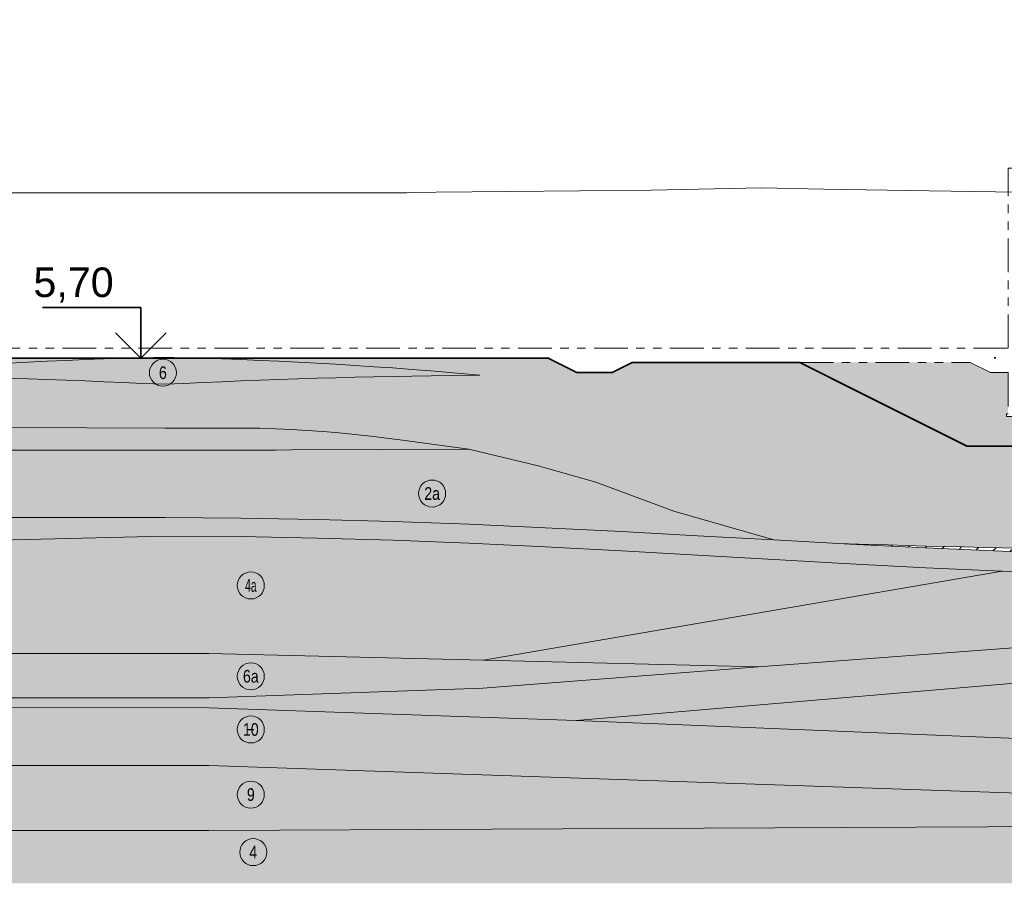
# Model space of a CAD drawing. Header units: millimetres. Extents: x 615418 to 955542, y 450519 to 646666.
# Tile 4 of 84: x 693842 to 752196, y 475635 to 526782. Entities that reach past the tile are written whole.
import ezdxf
from ezdxf.enums import TextEntityAlignment as Align

# ---------------------------------------------------------------- set-up
doc = ezdxf.new("R2010")
doc.units = ezdxf.units.MM
doc.linetypes.add('ACISOTGB', pattern=[9, 4, -1, 1, -1, 1, -1])
for name, color, linetype in [('00', 7, 'Continuous'), ('Bound', 7, 'Continuous'), ('C3D-Профиль', 7, 'Continuous'), ('Fill', 7, 'Continuous'), ('Бетон_условный', 7, 'Continuous'), ('отметки', 7, 'Continuous')]:
    doc.layers.add(name, color=color, linetype=linetype)
doc.layers.add('ИИ_ОФОРМЛЕНИЕ_015', color=7, linetype='Continuous', lineweight=15)
doc.styles.add('arial', font='arial.ttf')
doc.styles.get("Standard").update_dxf_attribs({"font": 'arial.ttf'})
pattern_1 = [(197.87055, (692.1, 696.6), (-2090.787921, -696.5901627), [8.1465, -22691.8873]), (197.87055, (347.1, 351.6), (-2090.787921, -696.5901627), [8.1465, -22691.8873]), (270, (339.4, 349.1), (696.9293, 4e-14), [8.146, -688.4443]), (270, (684.4, 694.1), (696.9293, 4e-14), [8.146, -688.4443]), (342.12945, (684.45, 685.95), (19514.0205961, -6269.3114633), [8.1465, -22691.8873]), (342.12945, (339.45, 340.95), (19514.0205961, -6269.3114633), [8.1465, -22691.8873]), (53.95936, (692.1, 683.4), (3484.646535, 4876.131138), [8.1465, -9468.1]), (53.95936, (347.1, 338.4), (3484.646535, 4876.131138), [8.1465, -9468.1]), (126.04064, (351.93, 345), (-2090.787921, 2786.36065), [8.146, -9468.1007]), (126.04064, (696.93, 690), (-2090.787921, 2786.36065), [8.146, -9468.1007])]
pattern_2 = [(90, (0, 12), (-375, 375), [16.5, -733.5]), (45, (0, 28.5), (-375, 375), [16.9706, -513.3595]), (0, (12, 40.5), (375, 375), [16.5, -733.5]), (315, (28.5, 40.5), (375, 375), [16.9706, -513.3595]), (90, (40.5, 12), (-375, 375), [16.5, -733.5]), (45, (28.5, 0), (-375, 375), [16.9706, -513.3595]), (0, (12, 0), (375, 375), [16.5, -733.5]), (315, (0, 12), (375, 375), [16.9706, -513.3595])]
pattern_3 = [(45, (0, 2100), (0, 3150), [1484.925, -2969.85]), (45, (2100, 0), (0, 3150), [1484.925, -2969.85]), (45, (0, 0), (0, 3150), [2121.3, -2333.473]), (45, (1500, 1500), (0, 3150), [2333.4, -2121.373]), (45, (1050, 0), (0, 3150), [2969.85, -1484.923]), (45, (0, 1050), (0, 3150), [2969.85, -1484.923])]
pattern_4 = [(0, (-18, 0), (0, 1400), [3266, 0]), (0, (-18, 466), (0, 1400), [3266, 0]), (0, (-18, 934), (0, 1400), [3266, 0])]

# ---------------------------------------------------------------- blocks, each defined once
blk = doc.blocks.new('круг6')
at = {"true_color": 0xffffff}
h = blk.add_hatch(color=7, dxfattribs=at)
edge = h.paths.add_edge_path()
edge.add_arc((0, 0), 0.8, 0, 360)
at = {"color": 7, "lineweight": 0}
blk.add_circle((0, 0), 0.8, dxfattribs=at)
at = {"color": 7, "lineweight": 0, "width": 0.8}
blk.add_text('6', height=0.75, dxfattribs=at).set_placement((0, 0), align=Align.MIDDLE_CENTER)
blk = doc.blocks.new('круг2_-32_')
at = {"true_color": 0xffffff}
h = blk.add_hatch(color=7, dxfattribs=at)
edge = h.paths.add_edge_path()
edge.add_arc((0, 0), 0.8, 0, 360)
at = {"color": 7, "lineweight": 0}
blk.add_circle((0, 0), 0.8, dxfattribs=at)
at = {"color": 7, "lineweight": 0, "width": 0.8}
blk.add_text('2а', height=0.75, dxfattribs=at).set_placement((0, 0), align=Align.MIDDLE_CENTER)
blk = doc.blocks.new('круг6_-32_')
at = {"true_color": 0xffffff}
h = blk.add_hatch(color=7, dxfattribs=at)
edge = h.paths.add_edge_path()
edge.add_arc((0, 0), 0.8, 0, 360)
at = {"color": 7, "lineweight": 0}
blk.add_circle((0, 0), 0.8, dxfattribs=at)
at = {"color": 7, "lineweight": 0, "width": 0.8}
blk.add_text('6а', height=0.75, dxfattribs=at).set_placement((0, 0), align=Align.MIDDLE_CENTER)
blk = doc.blocks.new('круг4_-32_')
at = {"true_color": 0xffffff}
h = blk.add_hatch(color=7, dxfattribs=at)
edge = h.paths.add_edge_path()
edge.add_arc((0, 0), 0.8, 0, 360)
at = {"color": 7, "lineweight": 0}
blk.add_circle((0, 0), 0.8, dxfattribs=at)
at = {"color": 7, "lineweight": 0, "width": 0.590909}
blk.add_text('4а', height=0.75, dxfattribs=at).set_placement((0, 0), align=Align.MIDDLE_CENTER)
blk = doc.blocks.new('круг10')
at = {"true_color": 0xffffff}
h = blk.add_hatch(color=7, dxfattribs=at)
edge = h.paths.add_edge_path()
edge.add_arc((0, 0), 0.8, 0, 360)
at = {"color": 7, "lineweight": 0}
blk.add_circle((0, 0), 0.8, dxfattribs=at)
at = {"color": 7, "lineweight": 0, "width": 0.8}
blk.add_text('10', height=0.75, dxfattribs=at).set_placement((0, 0), align=Align.MIDDLE_CENTER)
blk = doc.blocks.new('круг9')
at = {"true_color": 0xffffff}
h = blk.add_hatch(color=7, dxfattribs=at)
edge = h.paths.add_edge_path()
edge.add_arc((0, 0), 0.8, 0, 360)
at = {"color": 7, "lineweight": 0}
blk.add_circle((0, 0), 0.8, dxfattribs=at)
at = {"color": 7, "lineweight": 0, "width": 0.8}
blk.add_text('9', height=0.75, dxfattribs=at).set_placement((0, 0), align=Align.MIDDLE_CENTER)
blk = doc.blocks.new('круг4')
at = {"true_color": 0xffffff}
h = blk.add_hatch(color=7, dxfattribs=at)
edge = h.paths.add_edge_path()
edge.add_arc((0, 0), 0.8, 0, 360)
at = {"color": 7, "lineweight": 0}
blk.add_circle((0, 0), 0.8, dxfattribs=at)
at = {"color": 7, "lineweight": 0, "width": 0.8}
blk.add_text('4', height=0.75, dxfattribs=at).set_placement((0, 0), align=Align.MIDDLE_CENTER)
blk = doc.blocks.new('r3 red-1')
at = {"layer": 'Fill'}
h = blk.add_hatch(dxfattribs=at)
h.set_pattern_fill('GR38', color=256, scale=1500, style=0, pattern_type=2)
h.set_pattern_definition(pattern_3)
h.paths.add_polyline_path([(-64524, 13055), (-64524, 13385)], flags=17)
at = {"layer": 'Fill', "lineweight": 13}
h = blk.add_hatch(dxfattribs=at)
h.set_pattern_fill('GR29', color=256, scale=1500, pattern_type=2)
h.set_pattern_definition(pattern_1)
h.paths.add_polyline_path([(25049, 1527), (26698, 1768), (28448, 1850), (29295, 1835), (30043, 1821), (30790, 1806), (31537, 1792), (32284, 1773), (33031, 1755), (33778, 1736), (34525, 1718), (35272, 1695), (36019, 1673), (36766, 1651), (37513, 1628), (38260, 1603), (39007, 1577), (39754, 1551), (40500, 1525), (41247, 1497), (41994, 1468), (42741, 1440), (43488, 1412), (44235, 1381), (44982, 1350), (45729, 1320), (46475, 1289), (47222, 1257), (47969, 1226), (48716, 1194), (49463, 1162), (50209, 1130), (50965, 1090), (52460, 1090), (55449, 1090), (58438, 1090), (61427, 1090), (64416, 1090), (67405, 1090), (70394, 1090), (73583, 1090), (80763, 1083), (87343, 1082), (94223, 1071), (101103, 1058), (107983, 1041), (114863, 1022), (121743, 1003), (128623, 982), (135504, 962), (142384, 943), (149264, 927), (156144, 913), (163024, 903), (169904, 897), (176784, 895), (172034, 1333), (169443, 1568), (166852, 1803), (164262, 2054), (163333, 2144), (161671, 2305), (159080, 2556), (156490, 2807), (154073, 3047), (151308, 3320), (148718, 3577), (146127, 3833), (143536, 4084), (140946, 4335), (138355, 4586), (135764, 4837), (133174, 5072), (130583, 5307), (127992, 5542), (125402, 5777), (122954, 5974), (122954, 2750), (73514, 2750), (72514, 2250), (9174, 2250), (5974, 3850), (-5046, 3850), (-11746, 500), (-16746, 500), (-26646, 5450), (-36566, 5450), (-37766, 4850), (-39836, 4850), (-41536, 5700), (-83834, 5700), (-87236, 7061), (-118663, 5817), (-134595, 5817), (-134595, 1847), (-118663, 1836), (-78178, 1610), (-64279, 1560), (-63339, 1560), (-62400, 1560), (-61460, 1560), (-60521, 1560), (-59582, 1560), (-58642, 1560), (-57703, 1527), (-56764, 1480), (-55824, 1422), (-54885, 1354), (-53945, 1274), (-53006, 1184), (-52067, 1084), (-51127, 972), (-50188, 850), (-50188, 850), (-46255, 309), (-42151, -675), (-38717, -1641), (-34100, -3360), (-28183, -5060), (-24350, -5268), (-22549, -5328), (-21420, -5360), (-20292, -5392), (-19164, -5424), (-18035, -5450), (-16907, -5477), (-15778, -5504), (-14650, -5530), (-13522, -5550), (-12393, -5570), (-11265, -5590), (-10137, -5609), (-9009, -5621), (-7881, -5632), (-6752, -5643), (-5624, -5655), (-4496, -5657), (-3368, -5659), (-2240, -5661), (-1112, -5663), (16, -5654), (1144, -5646), (2272, -5638), (3615, -5629), (5250, -5548), (6900, -5307), (8550, -4916), (10200, -4393), (11849, -3760), (13499, -3046), (15149, -2281), (16799, -1499), (18449, -734), (20099, -20), (21749, 613), (23399, 1136)])
at = {"layer": 'Fill'}
h = blk.add_hatch(dxfattribs=at)
h.set_pattern_fill('GR29', color=256, scale=1500, style=0, pattern_type=2)
h.set_pattern_definition(pattern_1)
h.paths.add_polyline_path([(-14880, 5824, -1), (-15255, 5824, -1)], flags=16)
h.paths.add_polyline_path([(-15225, 5654), (-14911, 5654), (-14911, 5990), (-15225, 5990)], flags=24)
h = blk.add_hatch(dxfattribs=at)
h.set_pattern_fill('GR28', color=256, scale=1500, pattern_type=2)
h.set_pattern_definition(pattern_2)
h.paths.add_polyline_path([(-50182, 850), (-51127, 972), (-52067, 1084), (-53006, 1184), (-53945, 1274), (-54885, 1354), (-55824, 1422), (-56764, 1480), (-57703, 1527), (-58642, 1560), (-59582, 1560), (-60521, 1560), (-61460, 1560), (-62400, 1560), (-63339, 1560), (-64279, 1560), (-78178, 1610), (-118663, 1836), (-134595, 1847), (-134595, 569), (-118663, 569), (-78178, 260), (-75598, 260), (-72818, 260), (-70038, 260), (-67259, 260), (-64279, 260), (-63339, 260), (-62400, 260), (-61460, 260), (-60521, 260), (-59582, 260), (-58642, 260), (-57703, 260), (-56764, 276), (-46255, 309)])
at = {"layer": 'Fill', "lineweight": 13}
h = blk.add_hatch(dxfattribs=at)
h.set_pattern_fill('GR30', color=256, scale=1500, pattern_type=2)
h.set_pattern_definition([(197.866148, (237.075, 241.89), (-1469.25, -489.3829239), [8.8168, -15942.6809]), (197.866148, (484.575, 489.39), (-1469.25, -489.3829239), [8.8168, -15942.6809]), (270, (476.18, 486.66), (489.75, 3e-14), [8.8168, -480.566]), (270, (228.68, 239.16), (489.75, 3e-14), [8.8168, -480.566]), (342.133852, (228.75, 230.4), (13713.0000001, -4404.4463148), [8.817, -15942.6807]), (342.133852, (476.25, 477.9), (13713.0000001, -4404.4463148), [8.817, -15942.6807]), (53.95219, (237, 227.55), (2448.75, 3425.680467), [8.817, -6649.238]), (53.95219, (484.5, 475.05), (2448.75, 3425.680467), [8.817, -6649.238]), (126.04781, (489.75, 482.25), (-1469.25, 1957.531695), [8.8168, -6649.2382]), (126.04781, (242.25, 234.75), (-1469.25, 1957.531695), [8.8168, -6649.2382])])
h.paths.add_polyline_path([(-38717, -1641), (-42151, -675), (-46255, 309), (-56764, 276), (-57703, 260), (-58642, 260), (-59582, 260), (-60521, 260), (-61460, 260), (-62400, 260), (-63339, 260), (-64279, 260), (-67259, 260), (-70038, 260), (-72818, 260), (-75598, 260), (-78178, 260), (-118663, 569), (-134595, 569), (-134595, -124), (-136095, -1124), (-133096, -2124), (-128207, -3373), (-118663, -3460), (-78178, -3740), (-74613, -3740), (-72818, -3740), (-70038, -3740), (-67259, -3740), (-64279, -3740), (-59767, -3766), (-55255, -3843), (-50743, -3968), (-46231, -4135), (-41719, -4337), (-37207, -4566), (-32695, -4810), (-28183, -5060), (-34100, -3360)])
h = blk.add_hatch(dxfattribs=at)
h.set_pattern_fill('GR29', color=256, scale=1500, pattern_type=2)
h.set_pattern_definition(pattern_1)
h.paths.add_polyline_path([(179453, -5719), (183822, -5441), (187329, -5228), (187329, -3124), (188829, -2124), (188277, -1940), (187329, -1976), (185131, -2060), (177231, -2321), (166866, -2707), (156501, -3121), (146137, -3544), (135772, -3957), (125407, -4343), (123888, -4394), (120218, -4575), (117627, -4687), (115037, -4798), (112446, -4894), (109855, -4989), (107265, -5085), (104674, -5180), (102083, -5255), (99492, -5331), (96902, -5406), (94311, -5482), (91720, -5535), (89129, -5588), (86538, -5641), (83947, -5694), (80763, -5810), (73583, -5810), (70394, -5810), (67405, -5810), (64416, -5810), (61427, -5810), (58438, -5810), (55449, -5810), (52460, -5810), (50966, -5810), (50191, -5881), (49445, -5938), (48699, -5994), (47953, -6050), (47207, -6106), (46461, -6162), (45715, -6216), (44969, -6270), (44223, -6324), (43477, -6378), (42731, -6428), (41985, -6478), (41239, -6528), (40493, -6578), (39746, -6624), (39000, -6669), (38254, -6714), (37508, -6760), (36761, -6799), (36015, -6838), (35268, -6878), (34522, -6917), (33775, -6950), (33029, -6982), (32282, -7015), (31536, -7048), (30789, -7073), (30042, -7099), (29295, -7124), (28423, -7151), (28358, -7150), (26698, -7152), (25049, -7158), (23399, -7167), (21749, -7180), (20099, -7195), (18449, -7212), (16799, -7231), (15149, -7249), (13499, -7268), (11849, -7285), (10200, -7300), (8550, -7313), (6900, -7322), (5250, -7328), (3500, -7330), (-1112, -7303), (-5624, -7222), (-10136, -7092), (-14648, -6918), (-19160, -6707), (-23671, -6470), (-28183, -6215), (-32695, -5955), (-37207, -5700), (-41719, -5463), (-46231, -5252), (-50743, -5078), (-55255, -4948), (-59767, -4867), (-64279, -4840), (-78178, -5183), (-109534, -5307), (-118663, -4749), (-128207, -3373), (-133094, -2124), (-134595, -3124), (-134595, -10840), (-118663, -11782), (-78178, -11778), (-61669, -11778), (-45376, -12175), (-29084, -12572), (-11350, -11256), (0, -10905), (3500, -10810), (28448, -10750), (31537, -10754), (34526, -10766), (37515, -10784), (40504, -10810), (43493, -10840), (46482, -10874), (49471, -10911), (52460, -10949), (55449, -10986), (58438, -11020), (61427, -11050), (64416, -11076), (67405, -11094), (70394, -11106), (73583, -11110), (80763, -11110), (118554, -11686)])
h = blk.add_hatch(dxfattribs=at)
h.set_pattern_fill('GR07', color=256, scale=2000, pattern_type=2)
h.set_pattern_definition(pattern_4)
h.paths.add_polyline_path([(-41719, -4337), (-46231, -4135), (-50743, -3968), (-55255, -3843), (-59767, -3766), (-64279, -3740), (-67259, -3740), (-70038, -3740), (-72818, -3740), (-74613, -3740), (-78178, -3740), (-85466, -3690), (-93817, -4881), (-109534, -5307), (-78178, -5183), (-64279, -4840), (-59767, -4867), (-55255, -4948), (-50743, -5078), (-46231, -5252), (-41719, -5463), (-37207, -5700), (-32695, -5955), (-28183, -6215), (-23671, -6470), (-19160, -6707), (-14648, -6918), (-10136, -7092), (-5624, -7222), (-1112, -7303), (3500, -7330), (5250, -7328), (6900, -7322), (8550, -7313), (10200, -7300), (11849, -7285), (13499, -7268), (15149, -7249), (16799, -7231), (18449, -7212), (20099, -7195), (21749, -7180), (23399, -7167), (25049, -7158), (26698, -7152), (28358, -7150), (26698, -7133), (25049, -7084), (23399, -7005), (21749, -6899), (20099, -6770), (18449, -6625), (16799, -6469), (15149, -6311), (13842, -6187), (13159, -6184), (12476, -6180), (11793, -6176), (11111, -6172), (10428, -6168), (9745, -6164), (9062, -6161), (8379, -6157), (7697, -6153), (7014, -6149), (6331, -6145), (5648, -6141), (4966, -6138), (4283, -6134), (3500, -6130), (-1112, -6104), (-5624, -6027), (-10136, -5902), (-14648, -5735), (-19160, -5532), (-23671, -5304), (-24350, -5268), (-28183, -5060), (-32695, -4810), (-37207, -4566)])
h = blk.add_hatch(dxfattribs=at)
h.set_pattern_fill('GR38', color=256, scale=1500, pattern_type=2)
h.set_pattern_definition(pattern_3)
h.paths.add_polyline_path([(8550, -5775), (6900, -5696), (5250, -5647), (3600, -5630), (3500, -5630), (2272, -5638), (1144, -5646), (16, -5654), (-1112, -5663), (-2240, -5661), (-3368, -5659), (-4496, -5657), (-5624, -5655), (-6752, -5643), (-7881, -5632), (-9009, -5621), (-10137, -5609), (-11265, -5590), (-12393, -5570), (-13522, -5550), (-14650, -5530), (-15778, -5504), (-16907, -5477), (-18035, -5450), (-19164, -5424), (-20292, -5392), (-21420, -5360), (-22549, -5328), (-24350, -5268), (-23671, -5304), (-19160, -5532), (-14648, -5735), (-10136, -5902), (-5624, -6027), (-1112, -6104), (3500, -6130), (4283, -6134), (4966, -6138), (5648, -6141), (6331, -6145), (7014, -6149), (7697, -6153), (8379, -6157), (9062, -6161), (9745, -6164), (10428, -6168), (11111, -6172), (11793, -6176), (12476, -6180), (13159, -6184), (13842, -6187), (13499, -6155), (11849, -6010), (10200, -5881)])
h = blk.add_hatch(dxfattribs=at)
h.set_pattern_fill('GR26', color=256, scale=1750, pattern_type=2)
h.set_pattern_definition([(202.466912, (442.575, 470.925), (-15699.6294, -6537.465926), [21.875, -41035.1054]), (247.508038, (422.275, 462.525), (-9158.11715, -22227.384148), [21.875, -41017.133]), (292.491962, (414.05, 442.4), (6541.51225, -15689.918222), [21.875, -41017.133]), (337.533088, (422.275, 422.1), (22241.14165, -9152.452296), [21.875, -41035.1054]), (22.466912, (442.575, 413.875), (15699.6294, 6537.465926), [21.875, -41035.1054]), (67.508038, (462.7, 422.1), (9158.11715, 22227.384148), [21.875, -41017.133]), (112.491962, (471.135, 442.365), (-6541.51225, 15689.918222), [21.875, -41017.133]), (157.533088, (462.7, 462.525), (-22241.14165, 9152.4522965), [21.875, -41035.1054]), (186.906993, (996.275, 1067.5), (-10466.4196, -1307.493185), [39.0775, -43450.522]), (214.678564, (957.51, 1062.83), (-13083.0245, -9152.452296), [39.0845, -20642.849]), (242.33945, (925.35, 1040.62), (-1308.30245, -2614.98637), [39.0845, -30961.1855]), (270, (907.2, 1006), (1308.302, 8e-14), [39.0845, -1268.409]), (297.66055, (907.2, 966.875), (13083.0245, -24842.370519), [39.0775, -30961.1925]), (325.321436, (925.35, 932.33), (3924.90735, -2614.98637), [39.0845, -20642.849]), (353.093007, (957.513, 910.123), (32707.561251, -3922.479556), [39.0845, -43450.515]), (20.760502, (996.275, 905.45), (27474.35145, 10459.9454815), [39.0775, -40536.238]), (48.558746, (1032.85, 919.275), (9158.11715, 10459.945482), [39.0775, -29611.876]), (76.320549, (1058.75, 948.5), (10466.4196, 43147.275111), [39.0775, -49750.5016]), (103.679451, (1068.2, 986.475), (-1308.30245, 5229.972741), [39.0775, -49750.5016]), (131.441254, (1058.75, 1024.45), (-10466.4196, 11767.438667), [39.0775, -29611.876]), (159.239498, (1032.85, 1053.675), (-10466.4196, 3922.4795555), [39.0775, -40536.238])])
h.paths.add_polyline_path([(187329, -12777), (183822, -12681), (179453, -12615), (118554, -11686), (80763, -11110), (73583, -11110), (70394, -11106), (67405, -11094), (64416, -11076), (61427, -11050), (58438, -11020), (55449, -10986), (52460, -10949), (49471, -10911), (46482, -10874), (43493, -10840), (40504, -10810), (37515, -10784), (34526, -10766), (31537, -10754), (28448, -10750), (3500, -10810), (0, -10905), (-11350, -11256), (-29084, -12572), (-45418, -13836), (-61669, -14422), (-78178, -14404), (-118663, -14387), (-134595, -14387), (-134595, -14861), (-118663, -14861), (-78178, -14980), (-61669, -15002), (-39887, -15746), (-11350, -13318), (0, -13047), (3500, -12964), (28448, -12550), (31537, -12541), (34526, -12514), (37515, -12470), (40504, -12411), (43493, -12340), (46482, -12260), (49471, -12174), (52460, -12086), (55449, -12000), (58438, -11920), (61427, -11849), (64416, -11790), (67405, -11746), (70394, -11719), (73583, -11710), (80763, -11710), (89076, -11891), (92746, -12468), (96505, -13419), (101117, -14826), (103983, -15852), (120586, -15852), (183822, -15889), (187329, -15892)])
h = blk.add_hatch(dxfattribs=at)
h.set_pattern_fill('GR28', color=256, scale=1500, pattern_type=2)
h.set_pattern_definition(pattern_2)
h.paths.add_polyline_path([(-29084, -12572), (-45376, -12175), (-61669, -11778), (-78178, -11778), (-118663, -11782), (-134595, -10840), (-134595, -14387), (-118663, -14387), (-78178, -14404), (-61669, -14422), (-45418, -13836)])
h = blk.add_hatch(dxfattribs=at)
h.set_pattern_fill('GR28', color=256, scale=1500, pattern_type=2)
h.set_pattern_definition(pattern_2)
h.paths.add_polyline_path([(96505, -13419), (92746, -12468), (89076, -11891), (80763, -11710), (73583, -11710), (70394, -11719), (67405, -11746), (64416, -11790), (61427, -11849), (58438, -11920), (55449, -12000), (52460, -12086), (49471, -12174), (46482, -12260), (43493, -12340), (40504, -12411), (37515, -12470), (34526, -12514), (31537, -12541), (28448, -12550), (3500, -12964), (0, -13047), (-11350, -13318), (-39887, -15746), (-11350, -16919), (0, -16609), (3500, -16605), (28448, -16571), (73583, -16510), (78681, -16513), (80763, -16510), (106127, -16594), (103983, -15852), (101117, -14826)])
h = blk.add_hatch(dxfattribs=at)
h.set_pattern_fill('GR07', color=256, scale=2000, pattern_type=2)
h.set_pattern_definition(pattern_4)
h.paths.add_polyline_path([(114469, -18522), (110958, -17942), (109229, -17628), (107306, -17001), (106127, -16594), (80763, -16510), (78681, -16513), (73583, -16510), (28448, -16571), (3500, -16605), (0, -16609), (-11350, -16919), (-39887, -15746), (-61669, -15002), (-78178, -14980), (-118663, -14861), (-134595, -14861), (-134595, -18317), (-118663, -18317), (-78178, -18412), (-61669, -18412), (-11350, -20143), (0, -20136), (3500, -20120), (28448, -19552), (73583, -18811), (80763, -18802), (117712, -18754)])
at = {"layer": 'Fill'}
h = blk.add_hatch(dxfattribs=at)
h.set_pattern_fill('GR07', color=256, scale=1500, style=0, pattern_type=2)
h.set_pattern_definition([(0, (-13.5, 0), (0, 1050), [2449.5, 0]), (0, (-13.5, 349.5), (0, 1050), [2449.5, 0]), (0, (-13.5, 700.5), (0, 1050), [2449.5, 0])])
h.paths.add_polyline_path([(-59360, -16288, -1), (-58986, -16288, -1)], flags=16)
h.paths.add_polyline_path([(-59330, -16458), (-59016, -16458), (-59016, -16121), (-59330, -16121)], flags=24)
at = {"layer": 'Fill', "lineweight": 13}
h = blk.add_hatch(dxfattribs=at)
h.set_pattern_fill('GR38', color=256, scale=1500, pattern_type=2)
h.set_pattern_definition(pattern_3)
h.paths.add_polyline_path([(187329, -17679), (183822, -17678), (120586, -17669), (109229, -17628), (110958, -17942), (114469, -18522), (117712, -18754), (183822, -19278), (187329, -19328)])
h.paths.add_polyline_path([(-61669, -18412), (-78178, -18412), (-118663, -18317), (-134595, -18317), (-134595, -21963), (-118663, -21963), (-78178, -22273), (-61669, -22274), (-11350, -22026), (0, -22223), (3500, -22225), (28448, -21831), (73583, -21609), (80763, -21610), (183822, -21485), (187329, -21477), (187329, -19328), (183822, -19278), (117712, -18754), (80763, -18802), (73583, -18811), (28448, -19552), (3500, -20120), (0, -20136), (-11350, -20143)])
h = blk.add_hatch(dxfattribs=at)
h.set_pattern_fill('GR29', color=256, scale=1500, pattern_type=2)
h.set_pattern_definition(pattern_1)
h.paths.add_polyline_path([(-7503, -24957), (-6503, -25398), (187329, -25398), (187329, -21477), (183822, -21485), (80763, -21610), (73583, -21609), (28448, -21831), (3500, -22225), (0, -22223), (-11350, -22026), (-61669, -22274), (-78178, -22273), (-118663, -21963), (-134595, -21963), (-134595, -25398), (-9503, -25398), (-8503, -25380)])
at = {"lineweight": 13}
for points in [[(-109534, -5307), (-78178, -5183), (-64279, -4840), (-59767, -4867), (-55255, -4948), (-50743, -5078), (-46231, -5252), (-41719, -5463), (-37207, -5700), (-32695, -5955), (-28183, -6215), (-23671, -6470), (-19160, -6707), (-14648, -6918), (-10136, -7092)], [(-134595, -14387), (-118663, -14387), (-78178, -14404), (-61669, -14422), (-45418, -13836), (-29084, -12572), (-11350, -11256)], [(-134595, -10840), (-118663, -11782), (-78178, -11778), (-61669, -11778), (-45376, -12175), (-29084, -12572)], [(-39887, -15746), (-11350, -13318)], [(106127, -16594), (80763, -16510), (78681, -16513), (73583, -16510), (28448, -16571), (3500, -16605), (0, -16609), (-11350, -16919), (-39887, -15746), (-61669, -15002), (-78178, -14980), (-118663, -14861), (-134595, -14861)]]:
    blk.add_lwpolyline(points, dxfattribs=at)
at = {"layer": 'Bound', "color": 7, "linetype": 'Continuous', "lineweight": 0, "flags": 128}
blk.add_lwpolyline([(-73497, 5414), (-72370, 5467), (-71243, 5521), (-70116, 5574), (-68989, 5628), (-67861, 5661), (-66734, 5694), (-65606, 5727), (-64279, 5760), (-63151, 5727), (-62024, 5694), (-60896, 5661), (-59768, 5628), (-58641, 5574), (-57514, 5521), (-56387, 5467), (-55260, 5414), (-54133, 5342), (-53006, 5270), (-51880, 5197), (-50753, 5125), (-49626, 5036), (-48500, 4947), (-47374, 4858), (-45591, 4693), (-47364, 4679), (-48492, 4661), (-49621, 4643), (-50749, 4625), (-51877, 4597), (-53005, 4570), (-54133, 4542), (-55261, 4515), (-56389, 4476), (-57516, 4438), (-58644, 4399), (-59771, 4361), (-60898, 4311), (-62025, 4260), (-63152, 4210), (-64279, 4160), (-65605, 4210), (-66732, 4260), (-67859, 4311), (-68986, 4361), (-70114, 4399), (-71241, 4438), (-72369, 4476), (-73496, 4515)], dxfattribs=at)
at = {"layer": 'Bound', "lineweight": 13}
for points in [[(-28183, -5060), (-34100, -3360), (-38717, -1641), (-42151, -675), (-46255, 309), (-50188, 850), (-50188, 850), (-51127, 972), (-52067, 1084), (-53006, 1184), (-53945, 1274), (-54885, 1354), (-55824, 1422), (-56764, 1480), (-57703, 1527), (-58642, 1560), (-59582, 1560), (-60521, 1560), (-61460, 1560), (-62400, 1560), (-63339, 1560), (-64279, 1560), (-78178, 1610)], [(-74613, -3740), (-72818, -3740), (-70038, -3740), (-67259, -3740), (-64279, -3740), (-59767, -3766), (-55255, -3843), (-50743, -3968), (-46231, -4135), (-41719, -4337), (-37207, -4566), (-32695, -4810), (-28183, -5060), (-24350, -5268), (-24350, -5268), (-22549, -5328), (-21420, -5360), (-20292, -5392), (-19164, -5424), (-18035, -5450), (-16907, -5477), (-15778, -5504), (-14650, -5530), (-13522, -5550)], [(-14648, -6918), (-45376, -12175)], [(117712, -18754), (80763, -18802), (73583, -18811), (28448, -19552), (3500, -20120), (0, -20136), (-11350, -20143), (-61669, -18412), (-78178, -18412), (-118663, -18317), (-134595, -18317)], [(187329, -21477), (183822, -21485), (80763, -21610), (73583, -21609), (28448, -21831), (3500, -22225), (0, -22223), (-11350, -22026), (-61669, -22274), (-78178, -22273), (-118663, -21963), (-134595, -21963)]]:
    blk.add_lwpolyline(points, dxfattribs=at)
at = {"layer": 'Bound', "color": 7, "linetype": 'Continuous', "lineweight": 0}
blk.add_lwpolyline([(-46255, 309), (-56764, 276), (-57703, 260), (-58642, 260), (-59582, 260), (-60521, 260), (-61460, 260), (-62400, 260), (-63339, 260), (-64279, 260), (-67259, 260), (-70038, 260), (-72818, 260), (-75598, 260), (-78178, 260), (-118663, 569), (-134595, 569)], dxfattribs=at)
at = {"layer": 'Bound', "color": 7, "linetype": 'Continuous', "lineweight": 13, "flags": 128}
blk.add_lwpolyline([(13842, -6187), (13159, -6184), (12476, -6180), (11793, -6176), (11111, -6172), (10428, -6168), (9745, -6164), (9062, -6161), (8379, -6157), (7697, -6153), (7014, -6149), (6331, -6145), (5648, -6141), (4966, -6138), (4283, -6134), (3500, -6130), (-1112, -6104), (-5624, -6027), (-10136, -5902), (-14648, -5735), (-19160, -5532), (-23671, -5304), (-24350, -5268)], dxfattribs=at)
at = {"layer": 'C3D-Профиль', "linetype": 'Continuous', "lineweight": 13, "flags": 128}
blk.add_lwpolyline([(-73464, 15500), (-72723, 15500), (-69963, 15500), (-68703, 15501), (-67936, 15501), (-67193, 15501), (-67155, 15501), (-67123, 15500), (-67062, 15500), (-67021, 15500), (-66815, 15500), (-66715, 15500), (-65538, 15500), (-65367, 15500), (-65299, 15500), (-65034, 15500), (-63982, 15500), (-63957, 15500), (-63869, 15500), (-62854, 15500), (-62730, 15500), (-62028, 15500), (-61819, 15500), (-60168, 15500), (-59510, 15500), (-58858, 15500), (-57295, 15500), (-56533, 15500), (-52570, 15500), (-51537, 15500), (-50493, 15500), (-50287, 15500), (-50111, 15500), (-49969, 15500), (-49928, 15500), (-49495, 15507), (-48186, 15530), (-35445, 15654), (-28904, 15789), (-25209, 15712), (-18975, 15612), (-12424, 15506)], dxfattribs=at)
at = {"layer": 'ИИ_ОФОРМЛЕНИЕ_015', "color": 42, "lineweight": 25, "const_width": 100}
blk.add_lwpolyline([(-119528, 15970), (-118084, 15000), (-110084, 15000), (-95084, 9000), (-92084, 9000), (-83834, 5700), (-41536, 5700), (-39836, 4850), (-37766, 4850), (-36566, 5450), (-26646, 5450), (-16746, 500), (-11746, 500)], dxfattribs=at)
at = {"layer": 'Fill', "xscale": 1000, "yscale": 1000, "zscale": 1000}
for name, p in [('круг6', (-64385, 4842)), ('круг4_-32_', (-59173, -7758)), ('круг6_-32_', (-59173, -13138)), ('круг10', (-59173, -16288)), ('круг9', (-59173, -20144)), ('круг4', (-59030, -23553))]:
    blk.add_blockref(name, p, dxfattribs=at)
at = {"layer": 'Fill', "lineweight": 13, "xscale": 1000, "yscale": 1000, "zscale": 1000}
blk.add_blockref('круг2_-32_', (-48427, -2312), dxfattribs=at)
blk = doc.blocks.new('*U35')
at = {"color": 7, "lineweight": 25, "ltscale": 100}
blk.add_line((-9, 0), (0, 0), dxfattribs=at)
at = {"layer": '00', "color": 7, "lineweight": 35, "ltscale": 100}
for p, q in [((-6, 6), (-17.65, 6)), ((-6, 0), (-6, 6)), ((-9, 3), (-6, 0)), ((-6, 0), (-3, 3))]:
    blk.add_line(p, q, dxfattribs=at)
at = {"ltscale": 100, "style": 'arial', "flags": 8}
for tag, p in [('OTMETKA', (-9.23, 9)), ('OTMETKA_2', (-9.23, 3))]:
    blk.add_attdef(tag, text='', height=3.5, dxfattribs=at).set_placement(p, align=Align.MIDDLE_RIGHT)

msp = doc.modelspace()

# ---------------------------------------------------------------- hatches: boundary and pattern name
at = {"layer": 'Fill', "transparency": 33554610}
h = msp.add_hatch(color=10, dxfattribs=at)
h.dxf.hatch_style = 1
h.paths.add_polyline_path([(753317, 501532.3), (749967, 501532.3), (740067, 506482.3), (750181.6, 506482.3), (751381.6, 505882.3), (752417, 505882.3), (752417, 503432.3), (752317, 503432.3), (752317, 503282.3), (754552.4, 503282.3), (757752.4, 504882.3), (761667, 504882.3), (754967, 501532.3), (753917, 501532.3), (753917, 481552.2), (753317, 481552.2)])

# ---------------------------------------------------------------- linework, layer by layer
at = {"layer": 'Бетон_условный', "color": 0, "linetype": 'ACISOTGB', "lineweight": 20, "ltscale": 500}
for points in [[(682879.1, 506732.3), (682879.1, 507332.3), (752417, 507332.3), (752417, 517982.3), (765897, 517982.3), (765897, 526782.3), (769597, 526782.3), (769597, 516982.3), (779417, 516982.3), (779417, 505432.3), (804417, 505432.3), (804417, 507932.3), (805167, 507932.3), (810667, 505432.3), (883917, 505432.3), (889167, 507532.3), (889667, 507532.3)], [(740067, 506482.3), (750181.6, 506482.3), (751381.6, 505882.3), (752417, 505882.3), (752417, 503432.3), (752317, 503432.3), (752317, 503282.3), (754552.4, 503282.3), (757752.4, 504882.3), (761667, 504882.3)]]:
    msp.add_lwpolyline(points, dxfattribs=at)
at = {"layer": 'ИИ_ОФОРМЛЕНИЕ_015', "color": 42, "lineweight": 25, "const_width": 100}
msp.add_lwpolyline([(647185, 517002.5), (648629.1, 516032.3), (656629.1, 516032.3), (671629.1, 510032.3), (674629.1, 510032.3), (682879.1, 506732.3), (725177, 506732.3), (726877, 505882.3), (728947, 505882.3), (730147, 506482.3), (740067, 506482.3), (749967, 501532.3), (754967, 501532.3)], dxfattribs=at)

# ---------------------------------------------------------------- block references
at = {"layer": 'Bound'}
msp.add_blockref('r3 red-1', (766712.9, 501032.4), dxfattribs=at)
at = {"layer": 'отметки'}
ref = msp.add_blockref('*U35', (704028, 506732.3), dxfattribs=dict(at, xscale=500, yscale=500, zscale=500))
ref.add_attrib('OTMETKA', '5,70', dxfattribs={"layer": '0', "ltscale": 100, "height": 1750, "style": 'arial'}).set_placement((699411.7, 511232.3), align=Align.MIDDLE_RIGHT)

doc.saveas('drawing.dxf')
